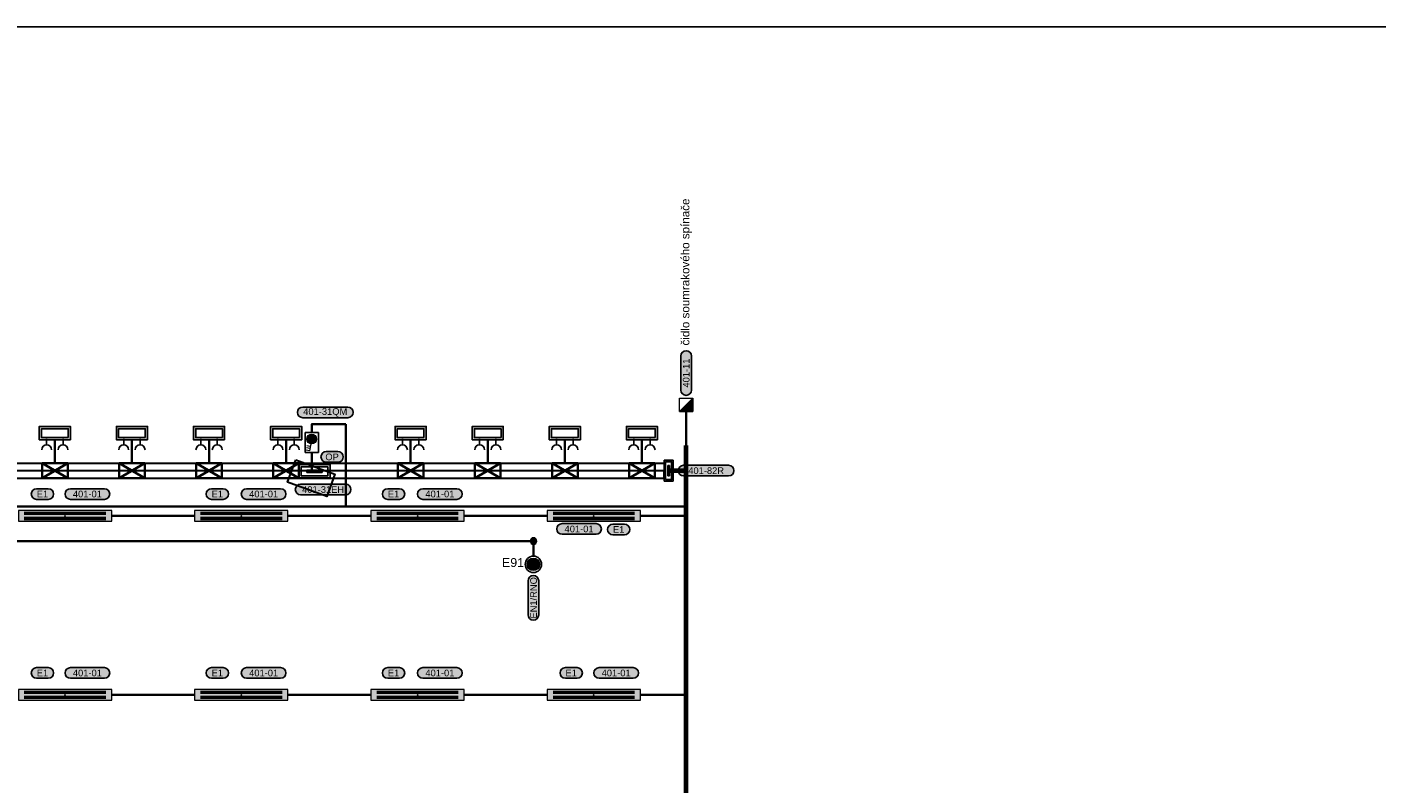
# Model space of a CAD drawing. Extents: x -10604 to 417874, y -84886 to -28187.
# Tile 21 of 32: x 60854 to 83620, y -53713 to -40962. Entities that reach past the tile are written whole.
import ezdxf
from ezdxf.enums import TextEntityAlignment as Align

# ---------------------------------------------------------------- set-up
doc = ezdxf.new("R2010")
doc.units = 0
doc.header["$MEASUREMENT"] = 0
doc.layers.get('0').update_dxf_attribs({"linetype": 'CONTINUOUS'})
for name, color, linetype in [('__Bílá', 7, 'CONTINUOUS'), ('__ELEKTRO PAVELKA', 4, 'CONTINUOUS'), ('__Fialová 220', 220, 'CONTINUOUS'), ('__Zelená', 3, 'CONTINUOUS')]:
    doc.layers.add(name, color=color, linetype=linetype)
doc.layers.add('__matrice SUNWIN žlab 250na100', color=7, linetype='CONTINUOUS', lineweight=30, true_color=0x98cd98)
doc.layers.add('__Rudá tmavá', color=7, linetype='CONTINUOUS', true_color=0xdb0000)
doc.layers.add('__Temná modrá', color=7, linetype='CONTINUOUS', true_color=0x0000c7)
doc.layers.add('MP2000N', color=7, linetype='CONTINUOUS', plot=False)
doc.layers.add('Robury', color=30, linetype='CONTINUOUS', lineweight=30)
doc.styles.add('Arial', font='arial.ttf')
doc.styles.add('GENERATED_STYLE_1', font='arial.ttf')

# ---------------------------------------------------------------- blocks, each defined once
blk = doc.blocks.new('150a1')
at = {"layer": 'MP2000N', "color": 6, "linetype": 'Continuous'}
blk.add_lwpolyline([(-61100, 29150), (0, 29150), (0, 0), (-61100, 0)], close=True, dxfattribs=at)
blk = doc.blocks.new('Světlo 258')
h = blk.add_hatch(color=2)
h.dxf.hatch_style = 1
h.paths.add_polyline_path([(787.5, 90), (-787.5, 90), (-787.5, -90), (787.5, -90)])
at = {"color": 7}
for p, q in [((687.5, 57.5), (-687.5, 57.5)), ((687.5, 47.5), (-687.5, 47.5)), ((687.5, 37.5), (-687.5, 37.5)), ((687.5, 27.5), (-687.5, 27.5)), ((687.5, -27.5), (-687.5, -27.5)), ((687.5, -37.5), (-687.5, -37.5)), ((687.5, -47.5), (-687.5, -47.5)), ((687.5, -57.5), (-687.5, -57.5))]:
    blk.add_line(p, q, dxfattribs=at)
at = {"lineweight": 18}
blk.add_lwpolyline([(787.5, 90), (-787.5, 90), (-787.5, -90), (787.5, -90)], close=True, dxfattribs=at)
at = {"color": 7}
blk.add_point((0, 0), dxfattribs=at)
blk = doc.blocks.new('TEXT POPIS 025')
h = blk.add_hatch(color=21)
h.dxf.hatch_style = 2
edge = h.paths.add_edge_path()
edge.add_arc((654, 0), 600, 270, 450)
edge.add_line((654, 600), (-654, 600))
edge.add_arc((-654, 0), 600, 90, 270)
edge.add_line((-654, -600), (654, -600))
at = {"color": 7}
for p, q in [((-654, 600), (654, 600)), ((-654, -600), (654, -600))]:
    blk.add_line(p, q, dxfattribs=at)
at = {"color": 7, "ltscale": 4}
for centre, start, end in [((-654, 0), 90, 270), ((654, 0), 270, 90)]:
    blk.add_arc(centre, 600, start, end, dxfattribs=at)
at = {"color": 7, "linetype": 'Continuous', "style": 'GENERATED_STYLE_1'}
blk.add_attdef('TEXT', text='', height=750, dxfattribs=at).set_placement((0, 0), align=Align.MIDDLE)
blk = doc.blocks.new('F101')
blk.add_hatch(color=256).paths.add_polyline_path([(-55, 175, 1), (55, 175, 1)])
for p, q in [((-75, 100), (-75, 325)), ((-75, 325), (75, 325)), ((75, 325), (75, 100)), ((75, 100), (-75, 100)), ((0, 0), (0, 100))]:
    blk.add_line(p, q)
at = {"color": 7, "lineweight": 13}
for p, q in [((10, 229), (25, 307)), ((25, 307), (64, 299)), ((16, 258), (55, 250)), ((21, 282), (60, 275))]:
    blk.add_line(p, q, dxfattribs=at)
blk.add_circle((0, 175), 55, dxfattribs=at)
blk = doc.blocks.new('Skříň šíře 350')
h = blk.add_hatch(color=256)
h.dxf.hatch_style = 1
h.paths.add_polyline_path([(175, 75), (-175, 75), (-175, -75), (175, -75)])
h.paths.add_polyline_path([(150, -50), (-150, -50), (-150, 50), (150, 50)], flags=16)
h.paths.add_polyline_path([(87.5, 12.5), (87.5, -12.5), (-87.5, -12.5), (-87.5, 12.5)], flags=0)
h = blk.add_hatch(color=256)
h.dxf.hatch_style = 1
h.paths.add_polyline_path([(-87.5, 12.5), (-87.5, -12.5), (87.5, -12.5), (87.5, 12.5)])
at = {"color": 7}
for p, q in [((-87.5, 12.5), (87.5, 12.5)), ((-87.5, 12.5), (-87.5, -12.5)), ((87.5, 12.5), (87.5, -12.5)), ((-87.5, -12.5), (87.5, -12.5))]:
    blk.add_line(p, q, dxfattribs=at)
for points in [[(-175, 75), (175, 75), (175, -75), (-175, -75)], [(-150, 50), (150, 50), (150, -50), (-150, -50)]]:
    blk.add_lwpolyline(points, close=True, dxfattribs=at)
blk = doc.blocks.new('Převodník')
h = blk.add_hatch(color=256)
h.dxf.hatch_style = 1
h.paths.add_polyline_path([(-75, 100), (75, 100), (75, 250)])
at = {"color": 7, "lineweight": 13}
for p, q in [((-75, 250), (75, 250)), ((-75, 100), (-75, 250)), ((75, 250), (75, 100)), ((-75, 100), (75, 100))]:
    blk.add_line(p, q, dxfattribs=at)
at = {"color": 7}
blk.add_line((-75, 100), (75, 250), dxfattribs=at)
blk.add_line((0, 0), (0, 100))
blk = doc.blocks.new('MXC001')
h = blk.add_hatch(color=256)
h.dxf.hatch_style = 1
h.paths.add_polyline_path([(175, 150), (-175, 150), (-175, 0), (175, 0)])
h.paths.add_polyline_path([(150, 125), (150, 25), (-150, 25), (-150, 125)], flags=16)
at = {"color": 7}
for p, q in [((-92, 138), (-92, 206)), ((92, 138), (92, 206))]:
    blk.add_line(p, q, dxfattribs=at)
for points in [[(-175, 150), (175, 150), (175, 0), (-175, 0)], [(-150, 125), (150, 125), (150, 25), (-150, 25)]]:
    blk.add_lwpolyline(points, close=True, dxfattribs=at)
for centre in [(-92, 261), (92, 261)]:
    blk.add_arc(centre, 55, 180, 0, dxfattribs=at)
blk = doc.blocks.new('PS4')
at = {"layer": '__Bílá', "lineweight": 35}
for p, q in [((0, 0), (433, -250)), ((433, 0), (0, -250))]:
    blk.add_line(p, q, dxfattribs=at)
blk.add_lwpolyline([(0, 0), (433, 0), (433, -250), (0, -250)], close=True, dxfattribs=at)
blk = doc.blocks.new('Text žlutý 21')
at = {"true_color": 0xffff33}
h = blk.add_hatch(color=2, dxfattribs=at)
h.dxf.hatch_style = 2
h.paths.add_polyline_path([(-191, 60, 1), (-191, -60), (191, -60, 1), (191, 60)])
at = {"color": 7}
for p, q in [((-191, 60), (191, 60)), ((-191, -60), (191, -60))]:
    blk.add_line(p, q, dxfattribs=at)
at = {"color": 7, "ltscale": 4}
for centre, start, end in [((-191, 0), 90, 270), ((191, 0), 270, 90)]:
    blk.add_arc(centre, 60, start, end, dxfattribs=at)
at = {"color": 7, "linetype": 'Continuous', "style": 'GENERATED_STYLE_1'}
blk.add_attdef('TEXT', text='', height=75, dxfattribs=at).set_placement((0, 0), align=Align.MIDDLE)
blk = doc.blocks.new('TEXT_POPIS_060')
h = blk.add_hatch(color=21)
h.dxf.hatch_style = 2
h.paths.add_polyline_path([(-253, 60, 1), (-253, -60), (253, -60, 1), (253, 60)])
at = {"color": 7}
for p, q in [((-253, 60), (253, 60)), ((-253, -60), (253, -60))]:
    blk.add_line(p, q, dxfattribs=at)
at = {"color": 7, "ltscale": 4}
for centre, start, end in [((-253, 0), 90, 270), ((253, 0), 270, 90)]:
    blk.add_arc(centre, 60, start, end, dxfattribs=at)
at = {"color": 7, "linetype": 'Continuous', "style": 'GENERATED_STYLE_1'}
blk.add_attdef('TEXT', text='', height=75, dxfattribs=at).set_placement((0, 0), align=Align.MIDDLE)
blk = doc.blocks.new('Nouzové svítidlo stropní 102')
at = {"ltscale": 2}
h = blk.add_hatch(color=30, dxfattribs=at)
h.dxf.hatch_style = 1
h.paths.add_polyline_path([(-50, -50), (0, 0), (-50, 50, 0.198912), (-71, 0, 0.198912)])
h.paths.add_polyline_path([(50, 50), (0, 0), (50, -50, 0.198912), (71, 0, 0.198912)])
h = blk.add_hatch(color=2, dxfattribs=at)
h.dxf.hatch_style = 1
h.paths.add_polyline_path([(-50, 50), (0, 0), (50, 50, 0.414214)])
h.paths.add_polyline_path([(-50, -50, 0.414214), (50, -50), (0, 0)])
at = {"color": 7, "lineweight": 13}
for p, q in [((50, 50), (-50, -50)), ((50, -50), (-50, 50))]:
    blk.add_line(p, q, dxfattribs=at)
blk.add_circle((0, 0), 92.4)
blk.add_circle((0, 0), 70.7, dxfattribs=at)
blk = doc.blocks.new('vývod světlo 2')
at = {"true_color": 0xffff33}
h = blk.add_hatch(color=2, dxfattribs=at)
h.dxf.hatch_style = 2
h.paths.add_polyline_path([(-191, 60, 1), (-191, -60), (191, -60, 1), (191, 60)])
at = {"color": 7}
for p, q in [((-191, 60), (191, 60)), ((-191, -60), (191, -60))]:
    blk.add_line(p, q, dxfattribs=at)
at = {"color": 7, "ltscale": 4}
for centre, start, end in [((-191, 0), 90, 270), ((191, 0), 270, 90)]:
    blk.add_arc(centre, 60, start, end, dxfattribs=at)
at = {"color": 7, "linetype": 'Continuous', "style": 'GENERATED_STYLE_1'}
blk.add_attdef('TEXT', text='', height=75, dxfattribs=at).set_placement((0, 0), align=Align.MIDDLE)
blk = doc.blocks.new('SPOJ101')
at = {"const_width": 37.5}
blk.add_lwpolyline([(0, -18.75, -1), (0, 18.75, -1)], format="xyb", close=True, dxfattribs=at)
at = {"color": 7, "lineweight": 13}
blk.add_circle((0, 0), 37.5, dxfattribs=at)

msp = doc.modelspace()

# ---------------------------------------------------------------- linework, layer by layer
at = {"layer": '__matrice SUNWIN žlab 250na100'}
for p, q in [((30980, -48320), (71599, -48320)), ((30980, -48445), (71599, -48445)), ((71599, -48320), (71599, -48445)), ((71599, -48570), (71599, -48445)), ((30980, -48570), (71599, -48570))]:
    msp.add_line(p, q, dxfattribs=at)
at = {"layer": '__Rudá tmavá', "lineweight": 35}
for p, q in [((61324, -47925), (61324, -48320)), ((62624, -47925), (62624, -48320)), ((63924, -47925), (63924, -48320)), ((65224, -47925), (65224, -48320)), ((67324, -47925), (67324, -48320)), ((68624, -47925), (68624, -48320)), ((69924, -47925), (69924, -48320)), ((71224, -47925), (71224, -48320)), ((65656, -48138), (65656, -48462))]:
    msp.add_line(p, q, dxfattribs=at)
at = {"layer": '__Temná modrá', "lineweight": 35}
for p, q in [((71970, -47450), (71970, -48734)), ((65656, -47800), (65656, -47660)), ((65656, -47660), (66232, -47660)), ((66232, -47660), (66232, -49048)), ((35868, -49048), (71969, -49048)), ((62284, -49209), (63681, -49209)), ((65256, -49209), (66653, -49209)), ((68228, -49209), (69625, -49209)), ((71200, -49209), (71969, -49209)), ((62284, -52227), (63681, -52227)), ((65256, -52227), (66653, -52227)), ((68228, -52227), (69625, -52227)), ((71200, -52227), (71969, -52227))]:
    msp.add_line(p, q, dxfattribs=at)
at = {"layer": '__Temná modrá', "lineweight": 70}
for p, q in [((71969, -58843), (71969, -48023)), ((71686, -48445), (71969, -48445))]:
    msp.add_line(p, q, dxfattribs=at)
at = {"layer": '__Zelená', "lineweight": 35}
for q in [(30369, -49632), (69394, -49887)]:
    msp.add_line((69394, -49632), q, dxfattribs=at)
at = {"layer": 'Robury', "linetype": 'ByBlock', "ltscale": 50}
msp.add_lwpolyline([(65386, -48265), (66045, -48503), (65909, -48879), (65250, -48641)], close=True, dxfattribs=at)

# ---------------------------------------------------------------- block references
at = {"ltscale": 4, "xscale": 0.15, "yscale": 0.15, "zscale": 0.15}
for p, values in [((65999, -48213), {'TEXT': 'OP'}), ((61115, -48839), {'TEXT': 'E1'}), ((64063, -48839), {'TEXT': 'E1'}), ((67035, -48839), {'TEXT': 'E1'}), ((70831, -49437), {'TEXT': 'E1'}), ((61115, -51857), {'TEXT': 'E1'}), ((64063, -51857), {'TEXT': 'E1'}), ((67035, -51857), {'TEXT': 'E1'}), ((70031, -51857), {'TEXT': 'E1'})]:
    msp.add_blockref('TEXT POPIS 025', p, dxfattribs=at).add_auto_attribs(values)
at = {"lineweight": 0}
ref = msp.add_blockref('vývod světlo 2', (69394, -50590), dxfattribs=dict(at, xscale=-1.5, yscale=1.5, zscale=1.5, rotation=90))
ref.add_attrib('TEXT', 'EN1/RNO', dxfattribs={"color": 7, "linetype": 'Continuous', "height": 112.5, "rotation": 90, "style": 'GENERATED_STYLE_1'}).set_placement((69394, -50590), align=Align.MIDDLE)
at = {"layer": '__ELEKTRO PAVELKA', "color": 7, "lineweight": 0, "xscale": 1.5, "yscale": 1.5, "zscale": 1.5}
for p, values in [((65884, -47462, 43), {'TEXT': '401-31QM'}), ((72307, -48445), {'TEXT': '401-82R'}), ((65848, -48763, 43), {'TEXT': '401-31EH'})]:
    msp.add_blockref('TEXT_POPIS_060', p, dxfattribs=at).add_auto_attribs(values)
at = {"layer": '__Fialová 220', "xscale": 1.5, "yscale": 1.5, "zscale": 1.5}
msp.add_blockref('Převodník', (71970, -47600), dxfattribs=at)
at = {"layer": '__Rudá tmavá', "xscale": 1.5, "yscale": 1.5, "zscale": 1.5, "rotation": 90}
msp.add_blockref('Text žlutý 21', (71970, -46799), dxfattribs=at).add_auto_attribs({'TEXT': '401-11'})
at = {"layer": '__Rudá tmavá', "yscale": 1.5, "zscale": 1.5, "rotation": 180}
for name, p, xscale in [('MXC001', (61324, -47700), 1.5), ('MXC001', (62624, -47700), 1.5), ('MXC001', (63924, -47700), 1.5), ('MXC001', (65224, -47700), 1.5), ('F101', (65656, -47650), 1.5), ('MXC001', (67324, -47700), 1.5), ('MXC001', (68624, -47700), 1.5), ('MXC001', (69924, -47700), 1.5), ('MXC001', (71224, -47700), 1.5), ('Skříň šíře 350', (65702, -48456), -1.5)]:
    msp.add_blockref(name, p, dxfattribs=dict(at, xscale=xscale))
at = {"layer": '__Rudá tmavá', "lineweight": 35}
for p in [(61108, -48320), (62408, -48320), (63708, -48320), (65008, -48320), (67108, -48320), (68408, -48320), (69708, -48320), (71008, -48320)]:
    msp.add_blockref('PS4', p, dxfattribs=at)
at = {"layer": '__Rudá tmavá', "rotation": 90}
msp.add_blockref('Skříň šíře 350', (71674, -48445), dxfattribs=at)
at = {"layer": '__Rudá tmavá', "xscale": 1.5, "yscale": 1.5, "zscale": 1.5}
for p in [(61873, -48839), (64845, -48839), (67817, -48839), (70164, -49428), (61873, -51857), (64845, -51857), (67817, -51857), (70789, -51857)]:
    msp.add_blockref('Text žlutý 21', p, dxfattribs=at).add_auto_attribs({'TEXT': '401-01'})
at = {"layer": '__Temná modrá'}
for p in [(61496, -49209), (64468, -49209), (67440, -49209), (70412, -49209), (61496, -52227), (64468, -52227), (67440, -52227), (70412, -52227)]:
    msp.add_blockref('Světlo 258', p, dxfattribs=at)
at = {"layer": '__Temná modrá', "lineweight": 0, "xscale": 1.5, "yscale": 1.5, "zscale": 1.5}
msp.add_blockref('Nouzové svítidlo stropní 102', (69394, -50025), dxfattribs=at)
at = {"layer": '__Zelená', "xscale": -1.5, "yscale": 1.5, "zscale": 1.5, "rotation": 180}
msp.add_blockref('SPOJ101', (69394, -49632), dxfattribs=at)
at = {"layer": 'MP2000N', "color": 6, "xscale": 1.5, "yscale": 1.5, "zscale": 1.5}
msp.add_blockref('150a1', (110442, -84687), dxfattribs=at)

# ---------------------------------------------------------------- texts
at = {"layer": '__Bílá', "style": 'Arial'}
msp.add_text('čidlo soumrakového spínače', height=140, rotation=90, dxfattribs=at).set_placement((72024, -45095), align=Align.CENTER)
at = {"layer": '__Temná modrá', "lineweight": 0, "style": 'Arial'}
msp.add_text('E91', height=150, dxfattribs=at).set_placement((68864, -50070))

doc.saveas('drawing.dxf')
